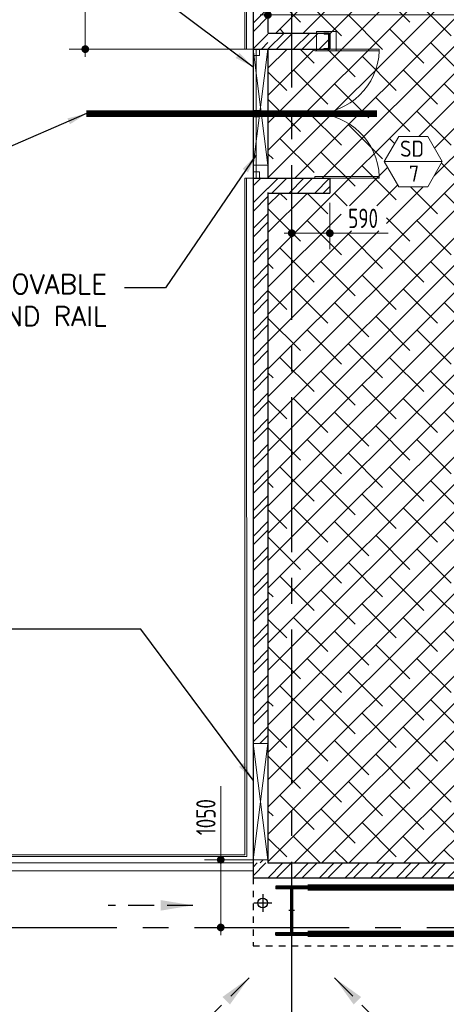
# Model space of a CAD drawing. Extents: x -11758 to 4934791, y -233543 to 1826789.
# Tile 93 of 107: x 530119 to 536727, y 84583 to 99846. Entities that reach past the tile are written whole.
import ezdxf
from ezdxf.enums import TextEntityAlignment as Align

# ---------------------------------------------------------------- set-up
doc = ezdxf.new("R2010")
doc.units = 0
doc.header["$LTSCALE"] = 800
doc.header["$MEASUREMENT"] = 0
for name, pattern in [('1 NORTH ELEVATION$0$NORTH ELEVATION$0$HIDDEN', [0.375, 0.25, -0.125]), ('CENTER', [2, 1.25, -0.25, 0.25, -0.25]), ('CENTER2', [1.125, 0.75, -0.125, 0.125, -0.125]), ('DASHDOT', [1, 0.5, -0.25, 0, -0.25]), ('HIDDENS', [0.25, 0.125, -0.125])]:
    doc.linetypes.add(name, pattern=pattern)
doc.layers.get('0').update_dxf_attribs({"linetype": 'CONTINUOUS'})
doc.layers.get('DEFPOINTS').update_dxf_attribs({"linetype": 'CONTINUOUS'})
for name, color, linetype, lineweight in [('2CON', 1, 'CONTINUOUS', 13), ('A-CHEQUERED PLATE HATCH', 254, 'CONTINUOUS', 9), ('A-WIN TAG', 3, 'CONTINUOUS', 13), ('ARROW', 3, 'CONTINUOUS', 13), ('BR-AN-CH-PL', 9, 'CONTINUOUS', 13), ('CLAD-1', 3, 'CONTINUOUS', 15), ('CONCRETE', 4, 'CONTINUOUS', 15), ('DIM', 4, 'CONTINUOUS', 15), ('DOOR', 235, 'CONTINUOUS', 13), ('HANDRAIL', 3, 'CONTINUOUS', 15), ('Opening', 30, 'CONTINUOUS', 15), ('STEEL', 6, 'CONTINUOUS', 15), ('TEXT', 3, 'CONTINUOUS', 15), ('WALL HATCH', 251, 'CONTINUOUS', 13)]:
    doc.layers.add(name, color=color, linetype=linetype, lineweight=lineweight)
for name, color, linetype in [('BODY', 3, 'CONTINUOUS'), ('CL', 2, 'CENTER2'), ('COL', 1, 'CENTER'), ('GRID', 8, 'CENTER'), ('RAINWATER', 2, 'CONTINUOUS'), ('STR', 2, 'CONTINUOUS'), ('WALL', 6, 'CONTINUOUS')]:
    doc.layers.add(name, color=color, linetype=linetype)
doc.styles.add('ROAMNS', font='ROMANS.shx')
doc.styles.add('ROMANS', font='ISO9.shx', dxfattribs={"width": 0.8})
doc.styles.get("Standard").update_dxf_attribs({"font": 'ISO9'})
doc.linetypes.add('FENCELINE1', pattern='A,0.25,-0.1,[133,ltypeshp.shx,S=0.1,R=0,X=-0.1,Y=0],-0.1,1', length=1.45)
doc.dimstyles.new('barka INTERNAL DIM', dxfattribs={"dimscale": 100, "dimtxt": 3, "dimasz": 1.2, "dimexe": 2.5, "dimexo": 1.5, "dimgap": 0.8, "dimtad": 1, "dimdsep": 46, "dimtxsty": 'ROMANS', "dimblk": 'DDOT1', "dimcen": 0, "dimclrd": 256, "dimclre": 256, "dimclrt": 2, "dimadec": 0, "dimazin": 2, "dimtp": 0.1, "dimtm": 0.1, "dimtfac": 0.71, "dimtmove": 2, "dimatfit": 3, "dimlwd": -1, "dimlwe": -1, "dimarcsym": 0})
doc.dimstyles.new('MAIN', dxfattribs={"dimtxt": 350, "dimasz": 250, "dimexe": 20, "dimexo": 20, "dimgap": 100, "dimtad": 1, "dimdec": 0, "dimzin": 0, "dimdsep": 46, "dimtxsty": 'ROMANS', "dimcen": 0.09, "dimclrd": 256, "dimclre": 9, "dimclrt": 256, "dimadec": 0, "dimazin": 0, "dimtfac": 1, "dimtdec": 0, "dimtofl": 0, "dimtmove": 0, "dimatfit": 3, "dimfxl": 0.18, "dimtolj": 1, "dimtzin": 0, "dimarcsym": 0})
doc.dimstyles.get("Standard").update_dxf_attribs({"dimtxt": 0.18, "dimasz": 0.18, "dimexe": 0.18, "dimexo": 0.0625, "dimgap": 0.09, "dimtad": 0, "dimtih": 1, "dimtoh": 1, "dimdec": 4, "dimzin": 0, "dimdsep": 46, "dimtxsty": 'Standard', "dimcen": 0.09, "dimadec": 0, "dimazin": 0, "dimtfac": 1, "dimtdec": 4, "dimtofl": 0, "dimtmove": 0, "dimatfit": 3, "dimfxl": 1, "dimtolj": 1, "dimtzin": 0, "dimarcsym": 0})

# ---------------------------------------------------------------- blocks, each defined once
blk = doc.blocks.new('DDOT1')
blk.add_line((-1, 0), (1, 0))
at = {"const_width": 0.5}
blk.add_lwpolyline([(-0.25, 0, 1), (0.25, 0, 1)], format="xyb", close=True, dxfattribs=at)
blk = doc.blocks.new('*D130')
at = {"layer": 'DEFPOINTS', "color": 0, "transparency": 16777216}
for p in [(533963, 100385), (533963, 99919), (545219, 99224)]:
    blk.add_point(p, dxfattribs=at)
at = {"layer": 'DIM', "transparency": 16777216}
for p, q in [((533963, 100235), (533963, 99669)), ((545219, 99374), (545219, 100169)), ((545099, 99919), (534083, 99919))]:
    blk.add_line(p, q, dxfattribs=at)
at = {"layer": 'DIM', "transparency": 16777216, "xscale": 119.9999999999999, "yscale": 119.9999999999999, "zscale": 119.9999999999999, "rotation": 180}
blk.add_blockref('DDOT1', (533963, 99919), dxfattribs=at)
at = {"layer": 'DIM', "transparency": 16777216, "xscale": 119.9999999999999, "yscale": 119.9999999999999, "zscale": 119.9999999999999}
blk.add_blockref('DDOT1', (545219, 99919), dxfattribs=at)
at = {"layer": 'DIM', "color": 2, "transparency": 16777216, "insert": (538651, 100149), "char_height": 300, "attachment_point": 5, "style": 'ROMANS'}
blk.add_mtext('11255', dxfattribs=at)
blk = doc.blocks.new("C ROW COL'")
at = {"layer": 'COL'}
h = blk.add_hatch(dxfattribs=at)
h.set_pattern_fill('ANSI31', color=256, scale=100, style=0)
h.set_pattern_definition([(45, (-1e-14, 260), (-8.83883, 8.83883), [])])
h.paths.add_polyline_path([(16, 260), (0, 260), (0, -80), (16, -80)])
h.paths.add_polyline_path([(16, 600), (0, 600), (0, 260), (16, 260)])
h.paths.add_polyline_path([(0, 600), (-16, 600), (-16, 260), (0, 260)])
h.paths.add_polyline_path([(0, 260), (-16, 260), (-16, -80), (0, -80)])
h.paths.add_polyline_path([(-245, -120), (0, -120), (0, -80), (-245, -80)])
h.paths.add_polyline_path([(0, -120), (245, -120), (245, -80), (0, -80)])
h.paths.add_polyline_path([(245, 600), (245, 640), (0, 640), (0, 600)])
h.paths.add_polyline_path([(-245, 640), (-245, 600), (0, 600), (0, 640)])
for p, q in [((245, 640), (-245, 640)), ((-245, 640), (-245, 600)), ((245, 640), (245, 600)), ((245, 600), (-245, 600)), ((-16, -80), (-16, 600)), ((16, -80), (16, 600)), ((-245, -80), (245, -80)), ((-245, -120), (-245, -80)), ((-245, -120), (245, -120)), ((245, -120), (245, -80))]:
    blk.add_line(p, q, dxfattribs=at)
at = {"layer": 'COL', "color": 2}
for p, q in [((0, -220), (0, 740)), ((44, 260), (-44, 260))]:
    blk.add_line(p, q, dxfattribs=at)
blk = doc.blocks.new('*D195')
at = {"layer": 'DEFPOINTS', "color": 0, "transparency": 16777216}
for p in [(534091, 101274), (531134, 99389), (533848, 99389)]:
    blk.add_point(p, dxfattribs=at)
at = {"layer": 'DIM', "transparency": 16777216}
for p, q in [((533941, 101274), (530884, 101274)), ((531134, 101154), (531134, 99509)), ((533698, 99389), (530884, 99389))]:
    blk.add_line(p, q, dxfattribs=at)
at = {"layer": 'DIM', "transparency": 16777216, "xscale": 119.9999999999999, "yscale": 119.9999999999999, "zscale": 119.9999999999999}
for p, rotation in [((531134, 101274), 90), ((531134, 99389), 270)]:
    blk.add_blockref('DDOT1', p, dxfattribs=dict(at, rotation=rotation))
at = {"layer": 'DIM', "color": 2, "transparency": 16777216, "insert": (530904, 100274), "char_height": 300, "attachment_point": 5, "rotation": 90, "style": 'ROMANS'}
blk.add_mtext('1885', dxfattribs=at)
blk = doc.blocks.new('*D461')
at = {"layer": 'DEFPOINTS', "color": 0, "transparency": 16777216}
for p in [(533963, 86824), (533233, 85774), (533490, 85774)]:
    blk.add_point(p, dxfattribs=at)
at = {"layer": 'DIM', "transparency": 16777216}
for p, q in [((533233, 86824), (533233, 87964)), ((533813, 86824), (532983, 86824)), ((533233, 85894), (533233, 86704)), ((533340, 85774), (532983, 85774))]:
    blk.add_line(p, q, dxfattribs=at)
at = {"layer": 'DIM', "transparency": 16777216, "xscale": 119.9999999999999, "yscale": 119.9999999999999, "zscale": 119.9999999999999}
for p, rotation in [((533233, 86824), 90), ((533233, 85774), 270)]:
    blk.add_blockref('DDOT1', p, dxfattribs=dict(at, rotation=rotation))
at = {"layer": 'DIM', "color": 2, "transparency": 16777216, "insert": (533003, 87484), "char_height": 300, "attachment_point": 5, "rotation": 90, "style": 'ROMANS'}
blk.add_mtext('1050', dxfattribs=at)
blk = doc.blocks.new('door- 2.5x2.1')
at = {"layer": 'DOOR'}
for points in [[(382879, 588916), (382879, 589647), (382861, 589647), (382861, 588916)], [(384305, 588916), (384305, 589647), (384323, 589647), (384323, 588916)]]:
    blk.add_lwpolyline(points, close=True, dxfattribs=at)
for centre, start, end in [((382850, 589657), 272.2093, 359.2412), ((384333, 589657), 180.7588, 267.7907)]:
    blk.add_arc(centre, 742, start, end, dxfattribs=at)
blk = doc.blocks.new('*D463')
at = {"layer": 'DEFPOINTS', "color": 0, "transparency": 16777216}
for p in [(534923, 97159), (534333, 96779), (534923, 96536)]:
    blk.add_point(p, dxfattribs=at)
at = {"layer": 'DIM', "transparency": 16777216}
for p, q in [((534923, 97009), (534923, 96286)), ((534333, 96629), (534333, 96286)), ((534453, 96536), (534803, 96536)), ((534923, 96536), (535826, 96536))]:
    blk.add_line(p, q, dxfattribs=at)
at = {"layer": 'DIM', "transparency": 16777216, "xscale": 119.9999999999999, "yscale": 119.9999999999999, "zscale": 119.9999999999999, "rotation": 180}
blk.add_blockref('DDOT1', (534333, 96536), dxfattribs=at)
at = {"layer": 'DIM', "transparency": 16777216, "xscale": 119.9999999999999, "yscale": 119.9999999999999, "zscale": 119.9999999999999}
blk.add_blockref('DDOT1', (534923, 96536), dxfattribs=at)
at = {"layer": 'DIM', "color": 2, "transparency": 16777216, "insert": (535438, 96766), "char_height": 300, "attachment_point": 5, "style": 'ROMANS'}
blk.add_mtext('590', dxfattribs=at)

msp = doc.modelspace()

# ---------------------------------------------------------------- hatches: boundary and pattern name
at = {"layer": 'A-CHEQUERED PLATE HATCH', "linetype": 'Continuous'}
h = msp.add_hatch(dxfattribs=at)
h.set_pattern_fill('ANSI38', color=256, scale=2400, angle=180, style=0)
h.paths.add_polyline_path([(537754.3, 96515.3), (537756.1, 97139.3), (541276.2, 97136.7), (541274.4, 96512.7)], flags=16)
h.paths.add_polyline_path([(542290.3, 99542.5), (542290.3, 98491.9), (537243.7, 98447), (537243.7, 99497.5)], flags=16)
h.paths.add_polyline_path([(539936.7, 87173.8), (539711.7, 86784.1), (539717.4, 86774.3), (540386.7, 86774.3), (540611.7, 86784.1), (540386.7, 87173.8)], flags=16)
h.paths.add_polyline_path([(540006.1, 100770), (539823.9, 100454.4), (540006.1, 100138.7), (540370.6, 100138.7), (540552.9, 100454.4), (540370.6, 100770)], flags=16)
h.paths.add_polyline_path([(542570.5, 100645.7), (543532.9, 100645.7), (543532.9, 100235.6), (542570.5, 100235.6)], flags=16)
h.paths.add_polyline_path([(538118.8, 100348.9), (539195.4, 100348.9), (539195.4, 99956.8), (538118.8, 99956.8)], flags=16)
h.paths.add_polyline_path([(544413.6, 94368.7), (544809.1, 94368.7), (544809.1, 93302), (544413.6, 93302)], flags=16)
h.paths.add_polyline_path([(535801.7, 96961.9), (535801.7, 96570.2), (535097.4, 96570.2), (535097.4, 96961.9)], flags=16)
h.paths.add_polyline_path([(534923.2, 99389), (533963.3, 99389), (533963.3, 97389), (534923.2, 97389), (534923.2, 97159), (533963.3, 97159), (533963.3, 86774.3), (545216.8, 86774.3), (545216.8, 100824.4), (533963.3, 100824.4), (533963.3, 99639), (534923.2, 99639)])
h.paths.add_polyline_path([(536665.3, 97645.5), (536440.3, 97255.7), (535990.3, 97255.7), (535765.3, 97645.5), (535990.3, 98035.2), (536440.3, 98035.2)], flags=16)
at = {"layer": 'WALL HATCH'}
h = msp.add_hatch(dxfattribs=at)
h.set_pattern_fill('ANSI32', color=256, scale=750, style=0)
h.paths.add_polyline_path([(533963.3, 86823.8), (533733.3, 86823.8), (533733.3, 86774.3), (533963.3, 86774.3)])
h.paths.add_polyline_path([(533733.3, 99396), (533963.3, 99396), (533963.3, 100824.4), (533963.3, 100837.7), (533963.3, 101054.4), (533733.3, 101054.4)])
h.paths.add_polyline_path([(533733.3, 88623.8), (533963.3, 88623.8), (533963.3, 97396), (533733.3, 97396)])
h = msp.add_hatch(dxfattribs=at)
h.set_pattern_fill('ANSI32', color=256, scale=750, style=0)
h.set_pattern_definition([(45, (533963.3, 99388.97), (-198.87, 198.87), []), (45, (534095.9, 99388.97), (-198.87, 198.87), [])])
h.paths.add_polyline_path([(534923.2, 99389), (533963.3, 99389), (533963.3, 99639), (534923.2, 99639)])
h = msp.add_hatch(dxfattribs=at)
h.set_pattern_fill('ANSI32', color=256, scale=750, style=0)
h.set_pattern_definition([(45, (0, -7), (-198.87378, 198.87378), []), (45, (132.58, -7), (-198.87378, 198.87378), [])])
h.paths.add_polyline_path([(534923.2, 97159), (533963.3, 97159), (533963.3, 97389), (534923.2, 97389)])
h = msp.add_hatch(dxfattribs=at)
h.set_pattern_fill('ANSI32', color=256, scale=750, style=0)
h.set_pattern_definition([(45, (0, -23422.7), (-198.87378, 198.87378), []), (45, (132.58, -23422.7), (-198.87378, 198.87378), [])])
h.paths.add_polyline_path([(533733.3, 86774.2), (533733.3, 86544.2), (539553.1, 86544.1), (539553.1, 86774.1)])
h.paths.add_polyline_path([(544508.3, 86773.1), (544508.3, 86544.3), (543808.3, 86544.3), (543808.3, 86773.1), (540753.1, 86773.1), (540753.1, 86543.1), (545448.3, 86543), (545448.3, 86773)])

# ---------------------------------------------------------------- linework, layer by layer
at = {"linetype": 'HIDDENS'}
for p, q in [((533733.3, 86544.3), (533733.8, 85490.7)), ((533733.8, 85490.7), (546049, 85494.5))]:
    msp.add_line(p, q, dxfattribs=at)
at = {"layer": '2CON'}
msp.add_line((536665.3, 97645.5), (535765.3, 97645.5), dxfattribs=at)
at = {"layer": 'A-CHEQUERED PLATE HATCH', "linetype": 'Continuous'}
msp.add_line((533963.3, 97389), (533963.3, 99396), dxfattribs=at)
at = {"layer": 'A-WIN TAG'}
msp.add_lwpolyline([(535990.3, 98035.2), (535765.3, 97645.5), (535990.3, 97255.7), (536440.3, 97255.7), (536665.3, 97645.5), (536440.3, 98035.2)], close=True, dxfattribs=at)
at = {"layer": 'BODY'}
for p, q in [((534912.2, 99639), (534832.2, 99639)), ((534832.2, 99631.6), (534832.2, 99639)), ((534835.1, 99628.4), (534894.3, 99622.2)), ((534905, 99417.7), (534905, 99610.2)), ((534912.2, 99389), (534912.2, 99639)), ((534832.2, 99396.4), (534832.2, 99389)), ((534912.2, 99389), (534832.2, 99389)), ((534835.1, 99399.5), (534894.3, 99405.8))]:
    msp.add_line(p, q, dxfattribs=at)
for centre, radius, start, end in [((534835.4, 99631.6), 3.2, 180, 264), ((534893, 99610.2), 12, 0, 84), ((534835.4, 99396.4), 3.2, 96, 180), ((534893, 99417.7), 12, 276, 0)]:
    msp.add_arc(centre, radius, start, end, dxfattribs=at)
at = {"layer": 'BR-AN-CH-PL'}
msp.add_lwpolyline([(535018.6, 99364), (534718.6, 99364), (534718.6, 99664), (535018.6, 99664)], close=True, dxfattribs=at)
at = {"layer": 'CL'}
for p, q in [((533883.4, 86291.9), (533883.4, 86016.8)), ((533743.5, 86154.4), (534023.3, 86154.4))]:
    msp.add_line(p, q, dxfattribs=at)
at = {"layer": 'CLAD-1'}
for p, q in [((533733.3, 99389), (533603.9, 99388.9)), ((533733.9, 97389), (533604.5, 97388.9))]:
    msp.add_line(p, q, dxfattribs=at)
at = {"layer": 'CLAD-1', "flags": 128}
for points in [[(533603.9, 99388.9), (533603, 102029.4), (533733.3, 102029.4)], [(533631.9, 99388.9), (533631, 102029.4)], [(520033.3, 86874.3), (533635.7, 86874.3), (533632.5, 97388.9)], [(520033.3, 86902.3), (533607.7, 86902.3), (533604.5, 97388.9)]]:
    msp.add_lwpolyline(points, dxfattribs=at)
at = {"layer": 'CONCRETE'}
msp.add_line((533733.3, 86774.3), (533733.3, 86649.3), dxfattribs=at)
at = {"layer": 'CONCRETE', "flags": 128}
for points in [[(520033.3, 86774.3), (533733.3, 86774.3)], [(520033.3, 86649.3), (533733.3, 86649.3)]]:
    msp.add_lwpolyline(points, dxfattribs=at)
at = {"layer": 'GRID', "linetype": 'CENTER2', "ltscale": 4}
for p, q in [((534333.3, 44792.7), (534333.3, 109520.4)), ((460824.6, 85774.3), (558378.9, 85774.3))]:
    msp.add_line(p, q, dxfattribs=at)
at = {"layer": 'HANDRAIL', "linetype": 'FENCELINE1', "ltscale": 0.5}
msp.add_line((533783.3, 99389), (533783.3, 97389), dxfattribs=at)
at = {"layer": 'HANDRAIL'}
for points in [[(533833.3, 99289), (533733.3, 99289), (533733.3, 99389), (533833.3, 99389)], [(533833.3, 98339), (533733.3, 98339), (533733.3, 98439), (533833.3, 98439)], [(533833.3, 97389), (533733.3, 97389), (533733.3, 97489), (533833.3, 97489)]]:
    msp.add_lwpolyline(points, close=True, dxfattribs=at)
at = {"layer": 'Opening'}
for p, q in [((533733.3, 99389), (533963.3, 97589.3)), ((533963.3, 99389), (533733.3, 97589.3)), ((533733.3, 88623.8), (533963.3, 86823.8)), ((533963.3, 88623.8), (533733.3, 86823.8))]:
    msp.add_line(p, q, dxfattribs=at)
for points in [[(533963.3, 99389), (533733.3, 99389), (533733.3, 97589.3), (533963.3, 97589.3)], [(533733.3, 88623.8), (533963.3, 88623.8), (533963.3, 86823.8), (533733.3, 86823.8)]]:
    msp.add_lwpolyline(points, close=True, dxfattribs=at)
at = {"layer": 'RAINWATER'}
msp.add_circle((533883.4, 86154.4), 75, dxfattribs=at)
at = {"layer": 'STEEL', "const_width": 100}
msp.add_lwpolyline([(535653.2, 98389.3), (531153.2, 98389.3)], dxfattribs=at)
at = {"layer": 'STR', "color": 7, "linetype": 'DASHDOT', "const_width": 100}
for points in [[(534578.3, 86394.4), (545028.3, 86394.4)], [(534578.3, 85674.4), (545028.3, 85674.4)]]:
    msp.add_lwpolyline(points, dxfattribs=at)
at = {"layer": 'WALL'}
for p, q in [((533733.3, 101054.4), (533733.3, 87156.5)), ((533963.3, 100824.4), (533963.3, 99646)), ((533963.3, 99639), (534923.2, 99639)), ((534923.2, 99639), (534923.2, 99389)), ((533733.3, 99389), (534923.2, 99389)), ((533963.3, 99396), (533963.3, 97396)), ((533733.3, 97389), (534923.2, 97389)), ((534923.2, 97389), (534923.2, 97159)), ((533963.3, 97166), (533963.3, 86774.3)), ((533963.3, 97159), (534923.2, 97159)), ((533963.3, 86774.3), (539553.1, 86774.3))]:
    msp.add_line(p, q, dxfattribs=at)
at = {"layer": 'WALL', "flags": 128}
msp.add_lwpolyline([(533733.3, 87156.5), (533733.3, 86544.3), (539553.1, 86544.3)], dxfattribs=at)

# ---------------------------------------------------------------- block references
at = {"layer": 'DOOR', "xscale": -1.367521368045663, "yscale": 1.367521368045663, "zscale": 1.367521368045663, "rotation": 90}
msp.add_blockref('door- 2.5x2.1', (1341044, 622958.9), dxfattribs=at)
at = {"layer": 'WALL'}
msp.add_blockref("C ROW COL'", (534333.3, 85774.4), dxfattribs=at)

# ---------------------------------------------------------------- texts
at = {"layer": 'A-WIN TAG'}
for s, p in [('SD', (536195.6, 97845.4)), ('7', (536226.9, 97459.6))]:
    msp.add_text(s, height=250, dxfattribs=at).set_placement(p, align=Align.MIDDLE)
at = {"layer": 'TEXT', "insert": (531467.7, 95897.9), "char_height": 300, "width": 3041.087, "attachment_point": 3, "style": 'ROAMNS'}
msp.add_mtext('REMOVABLE HAND RAIL', dxfattribs=at)
at = {"layer": 'TEXT', "insert": (524832.5, 90835.3), "char_height": 300, "width": 7054.732, "attachment_point": 1, "rotation": 359.99999, "style": 'ROMANS'}
msp.add_mtext('1800W X 800H WALL CUT-OUT \\PBOTTOM OF CUT-OUT  AT EL(+)21.1M', dxfattribs=at)

# ---------------------------------------------------------------- dimensions: what is measured, and where the dimension line sits
at = {"layer": 'DIM'}
for base, p1, p2, picture, middle in [((531134.4, 99389), (534090.5, 101274.3), (533848.3, 99389), '*D195', (531134.4, 100274.3)), ((533232.7996, 85774.275), (533963.3079, 86823.7768), (533489.7187, 85774.275), '*D461', (533232.7996, 87483.8927))]:
    dim = msp.add_linear_dim(base=base, p1=p1, p2=p2, angle=90, dimstyle='barka INTERNAL DIM', override={"dimdec": 0, "dimtmove": 0}, dxfattribs=at)
    dim.commit()
    dim.dimension.update_dxf_attribs({"geometry": picture, "text_midpoint": middle, "dimtype": 160})
for base, p1, p2, picture, middle in [((533963.3079, 99918.8431), (545218.7729, 99224.1817), (533963.3079, 100385.1656), '*D130', (538651.3785, 99918.8431)), ((534923.2, 96536.3), (534333.3, 96778.5), (534923.2, 97159), '*D463', (535437.9, 96536.3))]:
    dim = msp.add_linear_dim(base=base, p1=p1, p2=p2, dimstyle='barka INTERNAL DIM', override={"dimdec": 0, "dimtmove": 0}, dxfattribs=at)
    dim.commit()
    dim.dimension.update_dxf_attribs({"geometry": picture, "text_midpoint": middle, "dimtype": 160})

# ---------------------------------------------------------------- leaders
msp.add_leader([(531153.2, 98389.3), (528700, 97326.2), (520347.7, 97326.2)], dimstyle='Standard', override={"dimtxt": 350, "dimasz": 300, "dimexe": 0, "dimexo": 0, "dimgap": 100, "dimtad": 0, "dimtih": 0, "dimtoh": 0, "dimdec": 0, "dimtxsty": 'ROMANS', "dimcen": 0, "dimclrd": 9, "dimclre": 9, "dimclrt": 256, "dimtdec": 0, "dimtix": 1, "dimtofl": 1, "dimatfit": 0})
at = {"layer": 'ARROW', "linetype": '1 NORTH ELEVATION$0$NORTH ELEVATION$0$HIDDEN', "ltscale": 2}
for points in [[(532800.7, 86116.8), (531491, 86116.8)], [(533670.8, 84991.8), (532278.5, 83599.6)], [(534995.9, 84991.8), (536388.1, 83599.6)]]:
    msp.add_leader(points, dimstyle='MAIN', override={"dimasz": 500, "dimtad": 0, "dimfxl": 2.5, "dimarcsym": 2}, dxfattribs=at)
at = {"layer": 'DIM'}
for points in [[(533733.3, 99111.4), (531548.3, 100751.5), (530410.3, 100751.5)], [(533783.3, 97752.4), (532378.6, 95688.8), (531742.8, 95688.8)], [(533733.3, 88054.9), (531993.1, 90395.5), (524837.2, 90395.5)]]:
    msp.add_leader(points, dimstyle='Standard', override={"dimtxt": 350, "dimasz": 300, "dimexe": 0, "dimexo": 0, "dimgap": 100, "dimtad": 0, "dimtih": 0, "dimtoh": 0, "dimdec": 0, "dimtxsty": 'ROMANS', "dimcen": 0, "dimclrd": 9, "dimclre": 9, "dimclrt": 256, "dimtdec": 0, "dimtix": 1, "dimtofl": 1, "dimatfit": 0}, dxfattribs=at)

doc.saveas('drawing.dxf')
